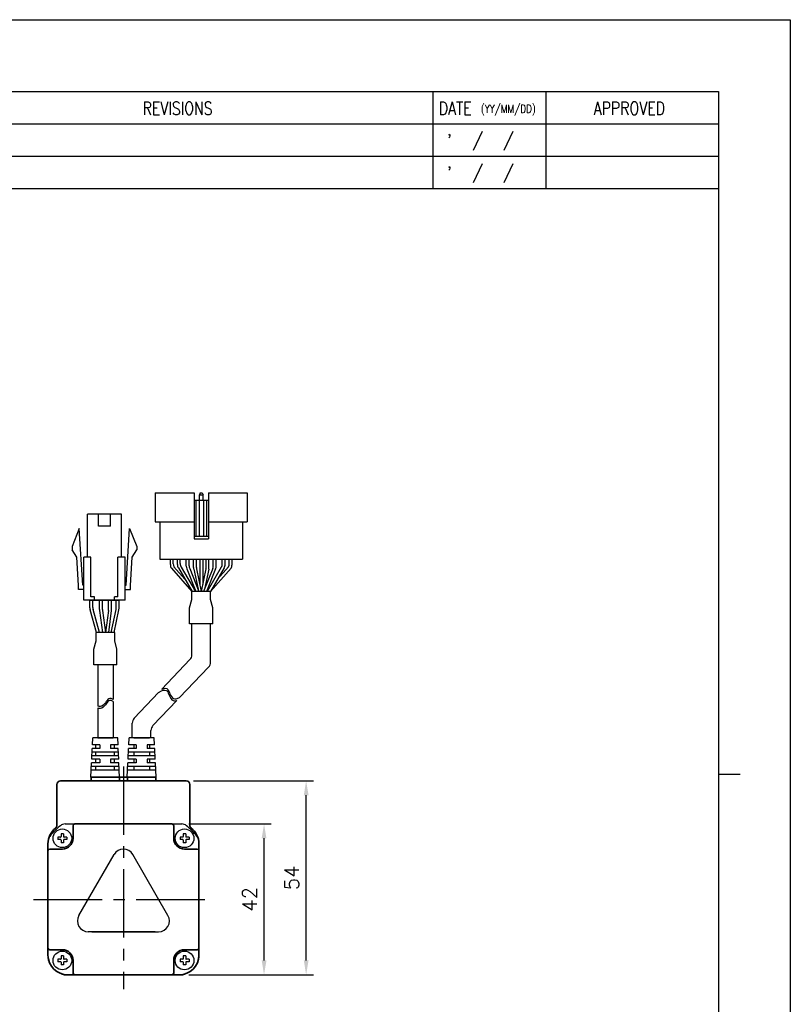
# Model space of a CAD drawing. Header units: millimetres. Extents: x 0 to 594, y 0 to 420.
# Tile 4 of 4: x 380 to 594, y 146 to 420. Entities that reach past the tile are written whole.
import ezdxf

# ---------------------------------------------------------------- set-up
doc = ezdxf.new("R2010")
doc.units = ezdxf.units.MM
doc.header["$PDSIZE"] = -1
doc.linetypes.add('CENTER2', pattern=[28.575, 19.05, -3.175, 3.175, -3.175])
doc.layers.add('DIM', color=3, linetype='Continuous')
doc.layers.add('SHEET', color=1, linetype='Continuous')
doc.layers.add('Visible (ISO)', color=7, linetype='Continuous', lineweight=50)
doc.styles.add('SHEET1', font='ROMANS.SHX', dxfattribs={"width": 0.8, "height": 3})
doc.styles.get("Standard").update_dxf_attribs({"font": 'txt.shx', "bigfont": 'whgtxt.shx'})
doc.dimstyles.new('ISO-25', dxfattribs={"dimtxt": 2.5, "dimasz": 2.5, "dimexe": 1.25, "dimexo": 0.625, "dimtad": 1, "dimtxsty": 'Standard', "dimcen": 2.5, "dimadec": 0, "dimazin": 0, "dimtfac": 1, "dimtmove": 0, "dimatfit": 3, "dimfxl": 0, "dimarcsym": 0})

# ---------------------------------------------------------------- blocks, each defined once
blk = doc.blocks.new('*D13')
at = {"color": 8, "lineweight": -2}
for p, q in [((426.64, 196.16), (449.53, 196.16)), ((447.53, 158.16), (447.53, 192.16)), ((426.64, 154.16), (449.53, 154.16))]:
    blk.add_line(p, q, dxfattribs=at)
at = {"color": 8}
for points in [[(446.87, 192.16), (448.2, 192.16), (447.53, 196.16)], [(446.87, 158.16), (448.2, 158.16), (447.53, 154.16)]]:
    blk.add_solid(points, dxfattribs=at)
at = {"layer": 'Defpoints', "color": 0}
for p in [(424.64, 196.16), (447.53, 196.16), (424.64, 154.16)]:
    blk.add_point(p, dxfattribs=at)
at = {"color": 3, "insert": (443.53, 175.16), "char_height": 4, "attachment_point": 5, "rotation": 90}
blk.add_mtext('\\A1;42', dxfattribs=at)
blk = doc.blocks.new('*D14')
at = {"color": 8, "lineweight": -2}
for p, q in [((427.9, 208.16), (461.25, 208.16)), ((459.25, 158.16), (459.25, 204.16)), ((426.64, 154.16), (461.25, 154.16))]:
    blk.add_line(p, q, dxfattribs=at)
at = {"color": 8}
for points in [[(458.59, 204.16), (459.92, 204.16), (459.25, 208.16)], [(458.59, 158.16), (459.92, 158.16), (459.25, 154.16)]]:
    blk.add_solid(points, dxfattribs=at)
at = {"layer": 'Defpoints', "color": 0}
for p in [(425.9, 208.16), (459.25, 208.16), (424.64, 154.16)]:
    blk.add_point(p, dxfattribs=at)
at = {"color": 3, "insert": (455.25, 181.16), "char_height": 4, "attachment_point": 5, "rotation": 90}
blk.add_mtext('\\A1;54', dxfattribs=at)

msp = doc.modelspace()

# ---------------------------------------------------------------- linework, layer by layer
at = {"color": 0}
for p, q in [((417.2468, 288.28), (417.2468, 280.28)), ((417.2468, 288.28), (428.0468, 288.28)), ((421.4683, 268.3344), (421.4683, 269.88)), ((422.2683, 268.5514), (422.2683, 269.88)), ((423.4061, 268.4066), (423.4061, 269.88)), ((424.2061, 268.6236), (424.2061, 269.88)), ((425.8876, 267.886), (425.8876, 269.88)), ((426.6876, 268.0402), (426.6876, 269.88)), ((427.9061, 267.499), (427.9061, 269.88)), ((428.7061, 267.5438), (428.7061, 269.88)), ((431.4061, 267.5438), (431.4061, 269.88)), ((432.2061, 267.5), (432.2061, 269.88)), ((433.4061, 268.0402), (433.4061, 269.88)), ((434.2061, 267.886), (434.2061, 269.88)), ((435.9061, 268.6236), (435.9061, 269.88)), ((436.7061, 268.4066), (436.7061, 269.88)), ((437.8254, 268.5514), (437.8254, 269.88)), ((438.6254, 268.3344), (438.6254, 269.88)), ((423.6803, 267.3958), (427.4968, 260.88)), ((424.4803, 267.6128), (428.4239, 260.88)), ((426.0309, 267.1426), (428.5383, 260.88)), ((426.8309, 267.2968), (429.4, 260.88)), ((433.2628, 267.2968), (430.6936, 260.88)), ((434.0628, 267.1426), (431.5554, 260.88)), ((435.6319, 267.6128), (431.6883, 260.88)), ((436.4319, 267.3958), (432.6154, 260.88)), ((432.6467, 260.88), (427.4474, 260.88)), ((427.4474, 258.6313), (427.4474, 260.88)), ((432.6467, 258.6313), (432.6467, 260.88)), ((401.7346, 255.8083), (401.7346, 258.4028)), ((402.5346, 255.8613), (402.5346, 258.4028)), ((404.2346, 255.8613), (404.2346, 258.4028)), ((405.0346, 255.8083), (405.0346, 258.4028)), ((426.827, 256.3053), (427.4474, 258.6313)), ((433.2667, 256.3067), (432.6467, 258.6313)), ((401.752, 255.5448), (402.5685, 249.4028)), ((402.552, 255.5977), (403.3755, 249.4028)), ((404.2172, 255.5977), (403.3937, 249.4028)), ((405.0172, 255.5448), (404.2007, 249.4028)), ((426.827, 251.8956), (426.827, 256.3053)), ((433.2667, 251.8956), (433.2667, 256.3067)), ((405.9752, 249.4028), (400.7759, 249.4028)), ((400.7759, 247.1541), (400.7759, 249.4028)), ((405.9752, 247.1541), (405.9752, 249.4028)), ((433.2667, 251.8956), (426.827, 251.8956)), ((400.1555, 244.8282), (400.7759, 247.1541)), ((406.5952, 244.8296), (405.9752, 247.1541)), ((400.1555, 240.4184), (400.1555, 244.8282)), ((406.5952, 240.4184), (406.5952, 244.8296)), ((406.5952, 240.4184), (400.1555, 240.4184)), ((418.1635, 232.7074), (419.0258, 233.1738)), ((419.0258, 233.1738), (419.4904, 233.3461)), ((419.0939, 233.6851), (419.1745, 233.7287)), ((419.1141, 233.7063), (419.6391, 233.901)), ((419.4904, 233.3461), (419.9317, 233.4119)), ((419.6391, 233.901), (420.0804, 233.9668)), ((419.9317, 233.4119), (420.3102, 233.334)), ((420.0804, 233.9668), (420.4588, 233.8889)), ((420.3102, 233.334), (420.5395, 233.1592)), ((420.4588, 233.8889), (420.6881, 233.7141)), ((420.5395, 233.1592), (420.7245, 232.9004)), ((420.6881, 233.7141), (420.8732, 233.4553)), ((420.8732, 233.4553), (421.0306, 233.1361)), ((421.0306, 233.1361), (421.1775, 232.78)), ((403.6198, 230.1996), (403.3755, 229.8824)), ((403.8538, 230.5055), (403.6198, 230.1996)), ((404.0885, 230.7731), (403.8538, 230.5055)), ((404.0885, 230.1986), (403.8538, 229.931)), ((404.3342, 230.9752), (404.0885, 230.7731)), ((404.3342, 230.4007), (404.0885, 230.1986)), ((404.601, 231.0847), (404.3342, 230.9752)), ((404.601, 230.5102), (404.3342, 230.4007)), ((404.9867, 231.062), (404.601, 231.0847)), ((404.9867, 230.4876), (404.601, 230.5102)), ((405.3959, 230.8842), (404.9867, 231.062)), ((405.3959, 230.3097), (404.9867, 230.4876)), ((405.5253, 230.7924), (405.3959, 230.8842)), ((405.5253, 230.2179), (405.3959, 230.3097)), ((420.7245, 232.9004), (420.882, 232.5812)), ((420.882, 232.5812), (421.0288, 232.2251)), ((421.0288, 232.2251), (421.1827, 231.8555)), ((421.1775, 232.78), (421.3314, 232.4104)), ((421.1827, 231.8555), (421.3903, 231.4332)), ((421.3314, 232.4104), (421.539, 231.9881)), ((421.3903, 231.4332), (421.632, 231.0499)), ((421.539, 231.9881), (421.7807, 231.6048)), ((421.632, 231.0499), (421.9078, 230.7308)), ((421.7807, 231.6048), (422.0565, 231.2857)), ((421.9078, 230.7308), (422.2193, 230.5008)), ((422.0565, 231.2857), (422.368, 231.0557)), ((422.2193, 230.5008), (422.5673, 230.385)), ((422.368, 231.0557), (422.716, 230.9399)), ((422.5673, 230.385), (422.8953, 230.3901)), ((422.716, 230.9399), (423.044, 230.945)), ((422.8953, 230.3901), (423.2355, 230.4792)), ((423.044, 230.945), (423.3842, 231.0341)), ((423.3842, 231.0341), (424.0274, 231.3262)), ((401.342, 228.9102), (401.2253, 228.9766)), ((401.342, 228.3357), (401.2253, 228.4021)), ((401.6575, 228.8204), (401.342, 228.9102)), ((401.6575, 228.2459), (401.342, 228.3357)), ((402.0236, 228.8422), (401.6575, 228.8204)), ((402.0236, 228.2677), (401.6575, 228.2459)), ((402.384, 228.9837), (402.0236, 228.8422)), ((402.384, 228.4092), (402.0236, 228.2677)), ((402.733, 229.2205), (402.384, 228.9837)), ((402.733, 228.6461), (402.384, 228.4092)), ((403.0657, 229.5283), (402.733, 229.2205)), ((403.0657, 228.9538), (402.733, 228.6461)), ((403.3755, 229.8824), (403.0657, 229.5283)), ((403.3755, 229.3079), (403.0657, 228.9538)), ((403.6198, 229.6251), (403.3755, 229.3079)), ((403.8538, 229.931), (403.6198, 229.6251))]:
    msp.add_line(p, q, dxfattribs=at)
for p, q in [((428.0468, 288.28), (428.0468, 275.48)), ((429.7468, 288.28), (429.5468, 287.78)), ((429.5468, 286.28), (429.5468, 287.78)), ((429.5468, 287.78), (430.5468, 287.78)), ((429.7468, 288.28), (430.3468, 288.28)), ((430.3468, 288.28), (430.5468, 287.78)), ((430.5468, 286.28), (430.5468, 287.78)), ((432.0468, 288.28), (432.0468, 275.48)), ((432.0468, 288.28), (442.8468, 288.28)), ((442.8468, 288.28), (442.8468, 280.28)), ((428.0468, 286.28), (432.0468, 286.28)), ((428.5468, 286.28), (428.5468, 276.28)), ((429.4468, 286.28), (429.4468, 276.28)), ((430.6468, 286.28), (430.6468, 276.28)), ((431.5468, 286.28), (431.5468, 276.28)), ((398.3645, 270.4028), (398.3645, 282.4028)), ((401.4145, 279.0028), (401.4145, 282.4028)), ((404.8145, 279.0028), (404.8145, 282.4028)), ((407.8645, 270.4028), (407.8645, 282.4028)), ((417.2468, 280.28), (428.0468, 280.28)), ((418.5468, 280.28), (418.5468, 269.88)), ((432.0468, 280.28), (442.8468, 280.28)), ((441.5468, 280.28), (441.5468, 269.88)), ((396.1145, 278.4028), (394.1145, 273.4028)), ((397.0645, 262.6028), (396.1145, 278.4028)), ((409.1645, 262.6028), (410.1145, 278.4028)), ((410.1145, 278.4028), (412.1145, 273.4028)), ((428.0468, 276.28), (432.0468, 276.28)), ((428.0468, 275.48), (432.0468, 275.48)), ((394.1145, 273.4028), (394.1145, 272.4028)), ((395.3916, 270.4308), (394.1145, 272.4028)), ((410.8373, 270.4308), (412.1145, 272.4028)), ((412.1145, 273.4028), (412.1145, 272.4028)), ((395.8666, 262.5308), (395.3916, 270.4308)), ((397.3645, 258.4028), (397.3645, 270.4028)), ((399.3645, 259.4028), (399.3645, 270.4028)), ((406.8645, 259.4028), (406.8645, 270.4028)), ((408.8645, 258.4028), (408.8645, 270.4028)), ((410.3623, 262.5308), (410.8373, 270.4308)), ((418.5468, 269.88), (441.5468, 269.88)), ((423.4061, 269.88), (436.7061, 269.88)), ((429.6561, 269.88), (429.6561, 262.7628)), ((430.4561, 269.88), (430.4561, 262.7628)), ((395.8645, 261.4028), (395.8645, 262.6028)), ((410.3645, 261.4028), (410.3645, 262.6028)), ((399.0582, 256.2848), (399.0582, 258.4028)), ((399.0582, 258.4028), (407.1707, 258.4028)), ((399.8582, 256.3954), (399.8582, 258.4028)), ((400.3645, 258.4028), (400.3645, 259.4028)), ((405.8645, 258.4028), (405.8645, 259.4028)), ((406.3707, 256.2044), (406.3707, 258.4028)), ((407.1707, 256.1232), (407.1707, 258.4028)), ((400.9212, 249.4028), (399.1333, 255.7419)), ((401.7524, 249.4028), (399.9333, 255.8525)), ((405.0168, 249.4028), (406.3299, 255.8024)), ((405.8335, 249.4028), (407.1299, 255.7212)), ((427.4468, 243.2622), (427.4468, 251.8956)), ((432.6468, 251.8956), (427.4468, 251.8956)), ((432.6468, 241.1834), (432.6468, 251.8956)), ((426.8957, 241.8834), (419.0939, 233.6851)), ((401.2253, 240.4184), (401.2253, 228.9766)), ((405.5253, 240.4184), (405.5253, 230.7924)), ((432.0957, 239.8046), (424.0274, 231.3262)), ((405.5253, 230.2179), (405.5253, 220.1578)), ((418.1635, 232.7074), (411.4097, 225.6102)), ((423.2166, 230.4742), (416.6097, 223.5314)), ((401.2253, 228.4021), (401.2253, 220.1578)), ((410.8585, 220.1578), (410.8585, 224.2315)), ((416.0585, 220.1578), (416.0585, 222.1527)), ((399.7406, 218.1578), (399.8315, 220.1578)), ((406.8315, 220.1578), (399.8315, 220.1578)), ((405.5253, 220.1578), (401.2253, 220.1578)), ((403.3315, 220.1578), (405.5253, 220.1578)), ((406.9224, 218.1578), (406.8315, 220.1578)), ((409.8676, 218.1578), (409.9585, 220.1578)), ((416.9585, 220.1578), (409.9585, 220.1578)), ((416.0585, 220.1578), (410.7703, 220.1578)), ((415.6085, 220.1578), (411.3085, 220.1578)), ((413.4147, 220.1578), (415.6085, 220.1578)), ((417.0495, 218.1578), (416.9585, 220.1578)), ((399.5588, 214.1578), (399.6952, 217.1578)), ((401.8315, 217.1578), (399.6952, 217.1578)), ((401.8315, 217.1578), (399.6952, 217.1578)), ((401.8315, 218.1578), (399.7406, 218.1578)), ((401.8315, 218.1578), (399.7406, 218.1578)), ((400.7315, 217.1578), (400.7315, 218.1578)), ((401.8315, 218.1578), (401.8315, 217.1578)), ((406.9224, 218.1578), (404.8315, 218.1578)), ((404.8315, 218.1578), (404.8315, 217.1578)), ((406.9679, 217.1578), (404.8315, 217.1578)), ((405.9315, 217.1578), (405.9315, 218.1578)), ((407.1043, 214.1578), (406.9679, 217.1578)), ((409.6858, 214.1578), (409.8222, 217.1578)), ((411.9585, 217.1578), (409.8222, 217.1578)), ((411.9585, 217.1578), (409.8222, 217.1578)), ((411.9585, 218.1578), (409.8676, 218.1578)), ((411.9585, 218.1578), (409.8676, 218.1578)), ((411.3085, 218.1578), (411.3085, 217.1578)), ((411.9585, 218.1578), (411.9585, 217.1578)), ((417.0495, 218.1578), (414.9585, 218.1578)), ((414.9585, 218.1578), (414.9585, 217.1578)), ((417.0949, 217.1578), (414.9585, 217.1578)), ((415.6085, 218.1578), (415.6085, 217.1578)), ((417.2313, 214.1578), (417.0949, 217.1578)), ((401.8315, 214.1578), (399.5588, 214.1578)), ((407.0588, 215.1578), (399.6043, 215.1578)), ((407.0133, 216.1578), (399.6497, 216.1578)), ((400.7315, 215.1578), (400.7315, 216.1578)), ((400.7315, 213.1578), (400.7315, 214.1578)), ((401.8315, 214.1578), (401.8315, 213.1578)), ((407.1043, 214.1578), (404.8315, 214.1578)), ((404.8315, 214.1578), (404.8315, 213.1578)), ((405.9315, 215.1578), (405.9315, 216.1578)), ((405.9315, 213.1578), (405.9315, 214.1578)), ((411.9585, 214.1578), (409.6858, 214.1578)), ((417.1858, 215.1578), (409.7313, 215.1578)), ((417.1404, 216.1578), (409.7767, 216.1578)), ((411.3085, 216.1578), (411.3085, 215.1578)), ((411.3085, 214.1578), (411.3085, 213.1578)), ((411.9585, 214.1578), (411.9585, 213.1578)), ((417.2313, 214.1578), (414.9585, 214.1578)), ((414.9585, 214.1578), (414.9585, 213.1578)), ((415.6085, 216.1578), (415.6085, 215.1578)), ((415.6085, 214.1578), (415.6085, 213.1578)), ((399.3315, 209.1578), (399.5133, 213.1578)), ((407.2406, 211.1578), (399.4224, 211.1578)), ((407.1952, 212.1578), (399.4679, 212.1578)), ((401.8315, 213.1578), (399.5133, 213.1578)), ((400.7315, 211.1578), (400.7315, 212.1578)), ((407.1497, 213.1578), (404.8315, 213.1578)), ((405.9315, 211.1578), (405.9315, 212.1578)), ((407.3315, 209.1578), (407.1497, 213.1578)), ((409.4585, 209.1578), (409.6404, 213.1578)), ((417.3676, 211.1578), (409.5495, 211.1578)), ((417.3222, 212.1578), (409.5949, 212.1578)), ((411.9585, 213.1578), (409.6404, 213.1578)), ((411.3085, 212.1578), (411.3085, 211.1578)), ((417.2767, 213.1578), (414.9585, 213.1578)), ((415.6085, 212.1578), (415.6085, 211.1578)), ((417.4585, 209.1578), (417.2767, 213.1578)), ((392.147, 196.1578), (424.6431, 196.1578)), ((387.395, 191.4059), (387.395, 158.9097)), ((429.395, 191.4059), (429.395, 158.9097)), ((395.9931, 170.6578), (405.797, 187.6386)), ((420.797, 170.6578), (410.9931, 187.6386)), ((399.5912, 166.1578), (398.5912, 166.1578)), ((417.1989, 166.1578), (418.1989, 166.1578)), ((392.147, 154.1578), (424.6431, 154.1578))]:
    msp.add_line(p, q)
at = {"lineweight": 35}
for p, q in [((401.2253, 220.1578), (403.3315, 220.1578)), ((411.3085, 220.1578), (413.4147, 220.1578))]:
    msp.add_line(p, q, dxfattribs=at)
at = {"color": 1, "linetype": 'CENTER2'}
for p, q in [((408.395, 212.1578), (408.395, 150.1578)), ((383.395, 175.1578), (433.395, 175.1578))]:
    msp.add_line(p, q, dxfattribs=at)
at = {"color": 4}
msp.add_line((574, 210), (580, 210), dxfattribs=at)
at = {"color": 7, "linetype": 'Continuous'}
for p, q in [((390.145, 192.5078), (390.145, 191.8078)), ((390.895, 192.5078), (390.145, 192.5078)), ((391.745, 193.4078), (391.045, 193.4078)), ((391.045, 193.4078), (391.045, 192.6578)), ((391.745, 193.4078), (391.745, 192.6578)), ((392.645, 192.5078), (391.8951, 192.5078)), ((392.645, 192.5078), (392.645, 191.8078)), ((424.145, 192.5078), (424.145, 191.8078)), ((424.895, 192.5078), (424.145, 192.5078)), ((425.745, 193.4078), (425.045, 193.4078)), ((425.045, 193.4078), (425.045, 192.6578)), ((425.745, 193.4078), (425.745, 192.6578)), ((426.645, 192.5078), (425.8951, 192.5078)), ((426.645, 192.5078), (426.645, 191.8078)), ((390.895, 191.8078), (390.145, 191.8078)), ((391.045, 191.6578), (391.045, 190.9078)), ((391.745, 190.9078), (391.045, 190.9078)), ((391.745, 191.6578), (391.745, 190.9078)), ((392.645, 191.8078), (391.8951, 191.8078)), ((424.895, 191.8078), (424.145, 191.8078)), ((425.045, 191.6578), (425.045, 190.9078)), ((425.745, 190.9078), (425.045, 190.9078)), ((425.745, 191.6578), (425.745, 190.9078)), ((426.645, 191.8078), (425.8951, 191.8078)), ((391.745, 159.4078), (391.045, 159.4078)), ((391.045, 159.4078), (391.045, 158.6578)), ((391.745, 159.4078), (391.745, 158.6578)), ((425.745, 159.4078), (425.045, 159.4078)), ((425.045, 159.4078), (425.045, 158.6578)), ((425.745, 159.4078), (425.745, 158.6578)), ((390.145, 158.5078), (390.145, 157.8078)), ((390.895, 158.5078), (390.145, 158.5078)), ((390.895, 157.8078), (390.145, 157.8078)), ((391.045, 157.6578), (391.045, 156.9078)), ((391.745, 156.9078), (391.045, 156.9078)), ((391.745, 157.6578), (391.745, 156.9078)), ((392.645, 158.5078), (391.8951, 158.5078)), ((392.645, 157.8078), (391.8951, 157.8078)), ((392.645, 158.5078), (392.645, 157.8078)), ((424.145, 158.5078), (424.145, 157.8078)), ((424.895, 158.5078), (424.145, 158.5078)), ((424.895, 157.8078), (424.145, 157.8078)), ((425.045, 157.6578), (425.045, 156.9078)), ((425.745, 156.9078), (425.045, 156.9078)), ((425.745, 157.6578), (425.745, 156.9078)), ((426.645, 158.5078), (425.8951, 158.5078)), ((426.645, 157.8078), (425.8951, 157.8078)), ((426.645, 158.5078), (426.645, 157.8078))]:
    msp.add_line(p, q, dxfattribs=at)
at = {"color": 6}
msp.add_lwpolyline([(0, 420), (594, 420), (594, 0), (0, 0)], close=True, dxfattribs=at)
at = {"color": 4}
msp.add_lwpolyline([(20, 400), (574, 400), (574, 20), (20, 20)], close=True, dxfattribs=at)
for points in [[(407.8645, 282.4028), (398.3645, 282.4028)], [(404.8145, 279.0028), (401.4145, 279.0028)], [(399.3645, 270.4028), (397.3645, 270.4028)], [(408.8645, 270.4028), (406.8645, 270.4028)], [(397.3645, 261.4028), (395.8645, 261.4028)], [(397.3645, 261.4028), (395.8645, 261.4028)], [(397.3645, 262.6028), (397.0645, 262.6028)], [(408.8645, 262.6028), (409.1645, 262.6028)], [(408.8645, 261.4028), (410.3645, 261.4028)], [(408.8645, 261.4028), (410.3645, 261.4028)], [(408.8645, 258.4028), (397.3645, 258.4028)], [(400.3645, 259.4028), (399.3645, 259.4028)], [(406.8645, 259.4028), (405.8645, 259.4028)]]:
    msp.add_lwpolyline(points)
for centre in [(391.395, 192.1578), (425.395, 192.1578), (391.395, 158.1578), (425.395, 158.1578)]:
    msp.add_circle(centre, 2.6)
at = {"color": 0}
for centre, start, end in [((426.2061, 268.6236), 180, 210.358277), ((433.9061, 268.6236), 329.641723, 0), ((423.4683, 268.3344), 180, 210.358277), ((424.2683, 268.5514), 180, 203.791628), ((425.4061, 268.4066), 180, 210.358277), ((427.8876, 267.886), 180.000001, 201.819992), ((428.6876, 268.0402), 180.000001, 201.819992), ((431.4061, 268.0402), 338.180009, 0), ((432.2061, 267.886), 338.180009, 0), ((434.7061, 268.4066), 329.641723, 0), ((435.8254, 268.5514), 336.208372, 0), ((436.6254, 268.3344), 329.641723, 0), ((403.7346, 255.8083), 180, 187.571875), ((404.5346, 255.8613), 180, 187.571875), ((402.2346, 255.8613), 352.428125, 0), ((403.0346, 255.8083), 352.428125, 0)]:
    msp.add_arc(centre, 2, start, end, dxfattribs=at)
for centre, radius, start, end in [((429.9061, 267.499), 2, 180, 192.18873), ((430.7061, 267.5438), 2, 180, 191.729285), ((429.4061, 267.5438), 2, 348.270715, 0), ((430.2061, 267.5), 2, 347.756403, 0), ((401.0582, 256.2848), 2, 180, 195.750963), ((401.8582, 256.3954), 2, 180, 195.750963), ((404.3707, 256.2044), 2, 348.404564, 0), ((405.1707, 256.1232), 2, 348.404564, 0), ((425.4468, 243.2622), 2, 316.419966, 360), ((430.6468, 241.1834), 2, 316.419966, 360), ((412.8585, 224.2315), 2, 136.419966, 180), ((418.0585, 222.1527), 2, 136.419966, 180), ((408.395, 175.1578), 27, 130.535802, 139.464198), ((392.147, 194.1578), 2, 90, 130.535802), ((424.6431, 194.1578), 2, 49.464198, 90), ((408.395, 175.1578), 27, 40.535802, 49.464198), ((389.395, 191.4059), 2, 139.464198, 180), ((427.395, 191.4059), 2, 0, 40.535802), ((408.395, 186.1386), 3, 30, 150), ((398.5912, 169.1578), 3, 150, 270), ((418.1989, 169.1578), 3, 270, 30), ((389.395, 158.9097), 2, 180, 212.209912), ((427.395, 158.9097), 2, 327.790088, 0), ((392.147, 156.1578), 2, 237.790088, 270), ((424.6431, 156.1578), 2, 270, 302.209912)]:
    msp.add_arc(centre, radius, start, end)
at = {"color": 7, "linetype": 'Continuous'}
for centre, start, end in [((390.895, 192.6578), 269.999999, 0.000009), ((391.8951, 192.6578), 180, 270.000003), ((424.895, 192.6578), 269.999999, 0.000009), ((425.8951, 192.6578), 180, 270.000003), ((390.895, 191.6578), 359.999995, 89.999997), ((391.8951, 191.6578), 89.999997, 180), ((424.895, 191.6578), 359.999995, 89.999997), ((425.8951, 191.6578), 89.999997, 180), ((390.895, 158.6578), 269.999999, 0.000009), ((390.895, 157.6578), 359.999995, 89.999997), ((391.8951, 158.6578), 180, 270.000003), ((391.8951, 157.6578), 89.999997, 180), ((424.895, 158.6578), 269.999999, 0.000009), ((424.895, 157.6578), 359.999995, 89.999997), ((425.8951, 158.6578), 180, 270.000003), ((425.8951, 157.6578), 89.999997, 180)]:
    msp.add_arc(centre, 0.15, start, end, dxfattribs=at)
at = {"layer": 'DIM', "color": 0}
for p, q in [((421.7425, 267.3236), (427.4474, 260.88)), ((422.4382, 267.7446), (425.5047, 264.281)), ((427.9512, 267.0767), (429.1604, 261.4784)), ((428.7479, 267.1372), (430.047, 260.88)), ((431.3643, 267.1372), (430.0652, 260.88)), ((432.1606, 267.0758), (430.961, 261.5476)), ((438.3512, 267.3236), (432.6463, 260.88)), ((437.6555, 267.7446), (434.589, 264.281))]:
    msp.add_line(p, q, dxfattribs=at)
at = {"layer": 'SHEET'}
for p, q in [((494.5, 400), (494.5, 373)), ((526, 400), (526, 373)), ((317.5, 391), (574, 391)), ((508.2099, 388.911), (505.7077, 383.5959)), ((516.7362, 388.9028), (514.2339, 383.5877)), ((317.5, 382), (574, 382)), ((508.2099, 379.911), (505.7077, 374.5959)), ((516.7362, 379.9028), (514.2339, 374.5877))]:
    msp.add_line(p, q, dxfattribs=at)
at = {"layer": 'SHEET', "color": 7}
msp.add_line((317.5, 373), (574, 373), dxfattribs=at)
at = {"layer": 'Visible (ISO)', "lineweight": 35}
for p, q in [((399.395, 209.1578), (407.268, 209.1578)), ((399.395, 208.1578), (399.395, 209.1578)), ((399.395, 209.1578), (407.268, 209.1578)), ((409.5221, 209.1578), (407.268, 209.1578)), ((407.268, 208.1578), (407.268, 209.1578)), ((409.5221, 209.1578), (417.395, 209.1578)), ((409.5221, 208.1578), (409.5221, 209.1578)), ((409.5221, 209.1578), (417.395, 209.1578)), ((417.395, 208.1578), (417.395, 209.1578)), ((389.895, 195.7813), (389.895, 207.1578)), ((390.895, 208.1578), (425.895, 208.1578)), ((426.895, 207.1578), (426.895, 195.7813)), ((394.395, 192.1578), (394.395, 195.6578)), ((394.895, 196.1578), (421.895, 196.1578)), ((422.395, 195.6578), (422.395, 192.1578)), ((387.395, 190.6578), (387.395, 188.6578)), ((387.895, 189.1578), (391.395, 189.1578)), ((425.395, 189.1578), (428.895, 189.1578)), ((429.395, 188.6578), (429.395, 190.6578)), ((387.395, 161.6578), (387.395, 188.6578)), ((429.395, 188.6578), (429.395, 161.6578)), ((417.1989, 166.1578), (399.5912, 166.1578)), ((387.395, 159.6578), (387.395, 161.6578)), ((391.395, 161.1578), (387.895, 161.1578)), ((428.895, 161.1578), (425.395, 161.1578)), ((429.395, 161.6578), (429.395, 159.6578)), ((394.395, 154.6578), (394.395, 158.1578)), ((422.395, 158.1578), (422.395, 154.6578)), ((394.895, 154.1578), (392.895, 154.1578)), ((421.895, 154.1578), (394.895, 154.1578)), ((423.895, 154.1578), (421.895, 154.1578))]:
    msp.add_line(p, q, dxfattribs=at)
for centre, radius, start, end in [((390.895, 207.1578), 1, 90, 180), ((425.895, 207.1578), 1, 0, 90), ((392.895, 190.6578), 5.5, 127.979872, 180), ((388.895, 195.7813), 1, 307.979872, 0), ((394.895, 195.6578), 0.5, 90, 180), ((421.895, 195.6578), 0.5, 0, 90), ((427.895, 195.7813), 1, 180, 232.020128), ((423.895, 190.6578), 5.5, 0, 52.020128), ((391.395, 192.1578), 3, 270, 0), ((425.395, 192.1578), 3, 180, 270), ((387.895, 188.6578), 0.5, 90, 180), ((428.895, 188.6578), 0.5, 0, 90), ((387.895, 161.6578), 0.5, 180, 270), ((392.895, 159.6578), 5.5, 180, 270), ((391.395, 158.1578), 3, 0, 90), ((425.395, 158.1578), 3, 90, 180), ((423.895, 159.6578), 5.5, 270, 0), ((428.895, 161.6578), 0.5, 270, 0), ((394.895, 154.6578), 0.5, 180, 270), ((421.895, 154.6578), 0.5, 270, 0)]:
    msp.add_arc(centre, radius, start, end, dxfattribs=at)

# ---------------------------------------------------------------- texts
at = {"layer": 'SHEET', "color": 7, "style": 'SHEET1', "width": 0.8}
msp.add_text('REVISIONS', height=3.6, dxfattribs=at).set_placement((413.7181, 393.5466))
at = {"layer": 'SHEET', "style": 'SHEET1', "width": 0.8}
for s, height, p in [('DATE', 3.6, (496.1592, 393.5466)), ('(YY/MM/DD)', 2.25, (507.8838, 394.0859)), ('APPROVED', 3.6, (539.2502, 393.5466)), ("'", 3.6, (498.4958, 384.5633)), ("'", 3.6, (498.4958, 375.5633))]:
    msp.add_text(s, height=height, dxfattribs=at).set_placement(p)

# ---------------------------------------------------------------- dimensions: what is measured, and where the dimension line sits
for base, p2, picture, middle in [((459.253, 208.1578), (425.895, 208.1578), '*D14', (455.253, 181.1578)), ((447.5327, 196.1578), (424.6431, 196.1578), '*D13', (443.5327, 175.1578))]:
    dim = msp.add_linear_dim(base=base, p1=(424.6431, 154.1578), p2=p2, angle=90, dimstyle='ISO-25', override={"dimscale": 2, "dimtxt": 2, "dimasz": 2, "dimexe": 1, "dimexo": 1, "dimgap": 1, "dimdec": 3, "dimzin": 9, "dimdsep": 46, "dimcen": 0, "dimclrd": 8, "dimclre": 8, "dimclrt": 3, "dimadec": 3, "dimazin": 2, "dimtp": 1, "dimtm": 1, "dimtdec": 3, "dimfxl": 0.6, "dimtolj": 1, "dimtzin": 9, "dimarcsym": 1})
    dim.commit()
    dim.dimension.update_dxf_attribs({"geometry": picture, "text_midpoint": middle})

doc.saveas('drawing.dxf')
